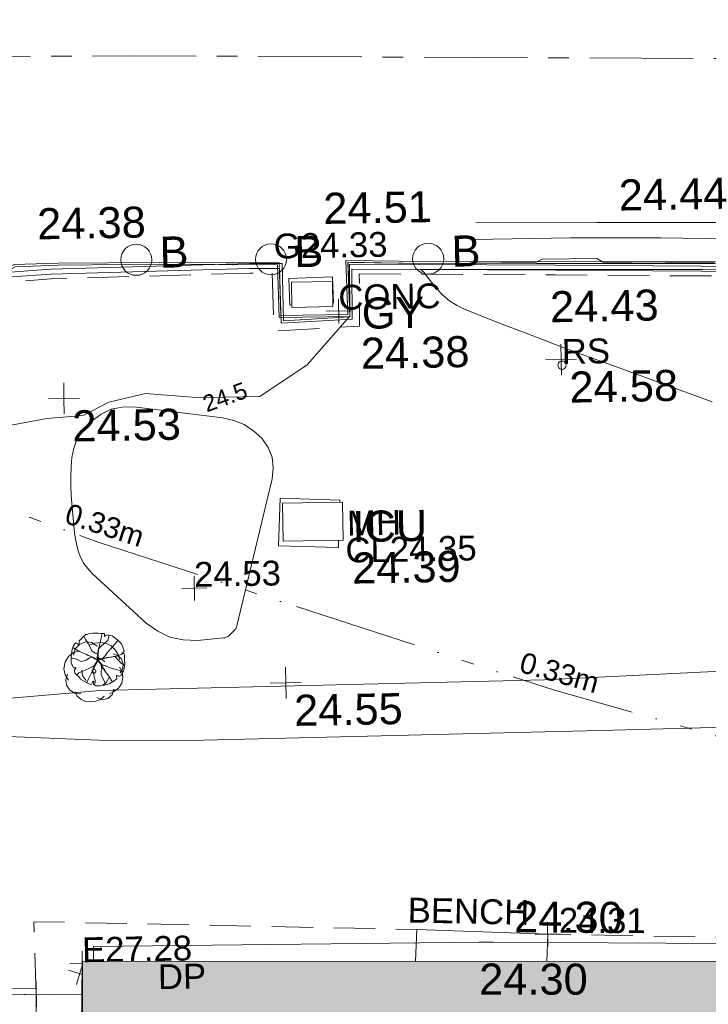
# Model space of a CAD drawing. Header units: millimetres. Extents: x -287732 to 520720, y -88450 to 287754.
# Tile 70 of 256: x -93168 to -84856, y -45549 to -33664. Entities that reach past the tile are written whole.
import ezdxf

# ---------------------------------------------------------------- set-up
doc = ezdxf.new("R2010")
doc.units = ezdxf.units.MM
for name, pattern in [('IMPORT-CENTER _6_', [2000, 1250, -250, 250, -250]), ('IMPORT-DASHED _2_', [750, 500, -250]), ('IMPORT-UG_EIR_QLB2 _2_', [2750, 1500, -300, 0, -300, 150, -300, 0, -200]), ('IMPORT-UG_ELEC_STREET LIGHTING_QLB2 _2_', [2700, 1500, -300, 0, -250, 150, -300, 0, -200])]:
    doc.linetypes.add(name, pattern=pattern)
for name, color, linetype, lineweight in [('00_TOPO_DRIVE_WAY', 7, 'Continuous', 9), ('00_TOPO_ROAD_EDGE', 7, 'Continuous', 9), ('A_RHA_Detail', 7, 'Continuous', 9), ('CHANGE_OF_SURFACE', 7, 'IMPORT-DASHED _2_', 9), ('CHANGE_OF_SURFACE_LVL', 7, 'Continuous', 9), ('Text', 7, 'Continuous', 9), ('TEXT_TXT', 7, 'Continuous', 9)]:
    doc.layers.add(name, color=color, linetype=linetype, lineweight=lineweight)
for name, color, linetype, lineweight, true_color in [('00_TOPO_EAVE', 7, 'Continuous', 9, 0x666666), ('00_TOPO_FURN_BOLLARD', 7, 'Continuous', 9, 0x666666), ('00_TOPO_KERB_BOTTOM', 1, 'Continuous', 9, 0xff0000), ('00_TOPO_KERB_TOP', 7, 'Continuous', 9, 0xa500a5), ('00_TOPO_LEVEL_SPOT', 7, 'Continuous', 9, 0x666666), ('00_TOPO_ROAD_MARKING_YELLOW_CONTINUOUS', 40, 'Continuous', 9, 0xffbf00), ('00_TOPO_SERV_GULLY', 7, 'Continuous', 9, 0x5252a5), ('00_TOPO_SERV_IC', 5, 'Continuous', 9, 0x0000ff), ('00_TOPO_TREE', 7, 'Continuous', 9, 0x666666), ('00_UAV_BUILDING_OUTLINE', 5, 'Continuous', 9, 0x0000ff), ('00_UAV_CONCRETE', 9, 'Continuous', 9, 0x808080), ('00_UAV_FORM_LINES', 7, 'Continuous', 9, 0x666666), ('01_DTM_CONTOUR_MNR', 7, 'Continuous', 9, 0xa5a552), ('01_DTM_CONTOUR_MNR_LABELS', 7, 'Continuous', 9, 0xa5a552), ('12333-PUM-2D-U-0001-C01 - Rev2_REVIT IMPORT_dwg', 7, 'Continuous', 9, 0x767676), ('A_RHA_Line', 7, 'Continuous', 9, 0x00a600), ('BENCH', 7, 'Continuous', 9, 0x00a5a5), ('BENCH_TXT', 7, 'Continuous', 9, 0x00a5a5), ('CONTOURS_MINOR', 7, 'Continuous', 9, 0x00a5a5), ('DOWNPIPE_TXT', 7, 'Continuous', 9, 0x7fbfff), ('EAVE', 3, 'Continuous', 9, 0x00ff00), ('EAVE_LVL', 3, 'Continuous', 9, 0x00ff00), ('GULLY', 7, 'Continuous', 9, 0x7fbfff), ('GULLY_LVL', 7, 'Continuous', 9, 0x7fbfff), ('KERB_BOTTOM', 7, 'Continuous', 9, 0x0000a5), ('KERB_TOP', 2, 'Continuous', 9, 0xffff00), ('MANHOLES', 7, 'Continuous', 9, 0xa50000), ('MANHOLES_LVL', 7, 'Continuous', 9, 0xa50000), ('MANHOLES_TXT', 7, 'Continuous', 9, 0xa50000), ('PUM-EIRCOMM-NOTES', 6, 'Continuous', 9, 0xff00ff), ('PUM-EIRCOMM-QLB2', 6, 'IMPORT-UG_EIR_QLB2 _2_', 9, 0xff00ff), ('ROAD_CROWNLINE', 7, 'IMPORT-CENTER _6_', 9, 0xa500a5), ('ROADSIGN', 7, 'Continuous', 9, 0x00a5a5), ('ROADSIGN_TXT', 7, 'Continuous', 9, 0x00a5a5), ('SAPLING', 120, 'Continuous', 9, 0x00ffbf), ('SPOT_HEIGHTS_LVL', 7, 'Continuous', 9, 0x00a500), ('WALL', 7, 'Continuous', 9, 0xa50000)]:
    doc.layers.add(name, color=color, linetype=linetype, lineweight=lineweight, true_color=true_color)
doc.styles.add('Arial_1', font='arial.ttf', dxfattribs={"height": 250})
doc.styles.add('Arial_3', font='arial.ttf', dxfattribs={"height": 300})
doc.styles.add('Swis721 Lt BT_1', font='swissl.ttf', dxfattribs={"height": 200})
doc.styles.add('Swis721 Lt BT_2', font='swissl.ttf', dxfattribs={"height": 375})

# ---------------------------------------------------------------- blocks, each defined once
blk = doc.blocks.new('12333-PUM-2D-U-0001-C01 - Rev2_REVIT IMPORT_dwg_MSL_Bollard_2-2077182-Site Location Plan Proposed')
at = {"layer": '00_TOPO_FURN_BOLLARD', "color": 254, "true_color": 0xcccccc}
blk.add_circle((0, 0), 62.5, dxfattribs=at)
blk = doc.blocks.new('12333-PUM-2D-U-0001-C01 - Rev2_REVIT IMPORT_dwg_MSL_Eaves_SYM_1-V18-Site Location Plan Proposed')
at = {"layer": '00_TOPO_EAVE', "color": 254, "true_color": 0xcccccc}
for p, q in [((88, -29), (-357, 116)), ((-116, -357), (93, 287))]:
    blk.add_line(p, q, dxfattribs=at)
blk = doc.blocks.new('12333-PUM-2D-U-0001-C01 - Rev2_REVIT IMPORT_dwg_MM-2077200-Site Location Plan Proposed')
at = {"layer": '00_TOPO_LEVEL_SPOT', "color": 254, "true_color": 0xcccccc, "flags": 128}
for points in [[(500, 0), (0, 0), (0, 500)], [(0, -500), (0, 0), (-500, 0)]]:
    blk.add_lwpolyline(points, dxfattribs=at)
blk = doc.blocks.new('12333-PUM-2D-U-0001-C01 - Rev2_REVIT IMPORT_dwg_CONIFEROUS_TREE-2077258-Site Location Plan Proposed')
at = {"layer": '00_TOPO_TREE', "color": 254, "true_color": 0xcccccc, "flags": 128}
for points in [[(533808733, 725515709), (533808756, 725515783), (533808807, 725515835), (533808881, 725515865), (533808955, 725515857), (533809022, 725515813)], [(533808933, 725515828), (533808992, 725515850), (533809066, 725515857), (533809133, 725515842), (533809192, 725515813), (533809236, 725515768), (533809273, 725515709), (533809288, 725515643)], [(533808667, 725515406), (533808630, 725515473), (533808615, 725515547), (533808630, 725515628), (533808674, 725515695), (533808733, 725515739), (533808807, 725515761)], [(533809007, 725515680), (533809066, 725515658), (533809111, 725515621)], [(533809214, 725515717), (533809266, 725515695), (533809310, 725515658), (533809332, 725515598), (533809325, 725515539), (533809295, 725515487)], [(533808815, 725515243), (533808741, 725515251), (533808682, 725515288), (533808645, 725515347), (533808637, 725515414), (533808659, 725515480)], [(533808881, 725515399), (533808837, 725515458), (533808830, 725515524)], [(533809288, 725515554), (533809318, 725515495), (533809325, 725515428), (533809310, 725515362), (533809273, 725515303), (533809221, 725515266), (533809162, 725515236)], [(533809155, 725515428), (533809125, 725515377), (533809081, 725515340)], [(533809096, 725515206), (533809051, 725515169), (533808992, 725515147), (533808933, 725515140), (533808874, 725515147), (533808815, 725515177), (533808770, 725515214), (533808741, 725515266)], [(533809214, 725515288), (533809192, 725515221), (533809140, 725515177), (533809074, 725515162), (533809007, 725515192)]]:
    blk.add_lwpolyline(points, dxfattribs=at)
at = {"layer": '00_TOPO_TREE', "color": 254, "true_color": 0xcccccc}
blk.add_ellipse((533808977, 725515510), major_axis=(22.8, 0), ratio=1, dxfattribs=at)
blk = doc.blocks.new('12333-PUM-2D-U-0001-C01 - Rev2_REVIT IMPORT_dwg_MGS62954_T2_Galway_ITM_3d_Rev1-2077680-Site Location Plan Proposed')
at = {"layer": '00_TOPO_DRIVE_WAY', "color": 254, "true_color": 0xcccccc, "flags": 128}
blk.add_lwpolyline([(533803407, 725513832), (533803605, 725513094), (533804094, 725512346), (533804442, 725511806), (533806658, 725511723), (533808217, 725511694)], dxfattribs=at)
at = {"layer": '00_TOPO_KERB_BOTTOM', "color": 254, "true_color": 0xcccccc, "flags": 128}
blk.add_lwpolyline([(533804577, 725517994), (533804812, 725518211), (533805068, 725518408), (533806690, 725519587), (533807115, 725519892), (533807715, 725520238), (533808102, 725520436), (533808633, 725520442), (533809850, 725520431), (533811300, 725520399), (533811309, 725519763), (533812115, 725519762), (533812103, 725520416), (533812742, 725520397), (533814401, 725520360), (533816052, 725520334), (533817869, 725520295)], dxfattribs=at)
at = {"layer": '00_TOPO_KERB_TOP', "color": 254, "true_color": 0xcccccc, "flags": 128}
blk.add_lwpolyline([(533804604, 725517955), (533804838, 725518179), (533805093, 725518363), (533806719, 725519552), (533807138, 725519867), (533807730, 725520205), (533808113, 725520408), (533808633, 725520419), (533809850, 725520408), (533811277, 725520376), (533811286, 725519739), (533812139, 725519738), (533812127, 725520392), (533812741, 725520373), (533814401, 725520336), (533816051, 725520310), (533817868, 725520271)], dxfattribs=at)
at = {"layer": '00_TOPO_ROAD_MARKING_YELLOW_CONTINUOUS', "color": 254, "true_color": 0xcccccc, "flags": 128}
for points in [[(533813680, 725520850), (533815140, 725520820), (533816850, 725520790), (533818240, 725520750), (533819590, 725520710), (533821040, 725520670), (533822970, 725520650), (533824430, 725520620), (533826350, 725520570), (533827960, 725520540), (533829590, 725520520), (533830800, 725520500), (533832030, 725520460), (533833000, 725520450), (533834200, 725520410), (533835810, 725520370), (533837030, 725520340), (533838150, 725520350)], [(533813650, 725520640), (533814820, 725520640), (533815910, 725520620), (533817240, 725520580), (533818530, 725520550), (533819310, 725520530), (533820200, 725520520), (533821180, 725520490), (533822440, 725520470), (533823630, 725520450), (533825020, 725520420), (533826330, 725520390), (533827850, 725520380), (533829160, 725520340), (533830480, 725520320), (533831590, 725520280), (533832810, 725520230), (533833810, 725520200), (533834910, 725520210), (533836300, 725520170), (533837310, 725520150), (533838570, 725520150)]]:
    blk.add_lwpolyline(points, dxfattribs=at)
at = {"layer": '00_TOPO_SERV_GULLY', "color": 254, "true_color": 0xcccccc}
for p, q in [((533811442, 725519860), (533811442, 725520164)), ((533811937, 725520164), (533811442, 725520164)), ((533811937, 725519860), (533811937, 725520164)), ((533811442, 725519860), (533811937, 725519860))]:
    blk.add_line(p, q, dxfattribs=at)
at = {"layer": '00_TOPO_SERV_IC', "color": 254, "true_color": 0xcccccc}
for p, q in [((533811290, 725517040), (533811290, 725517497)), ((533812013, 725517497), (533811290, 725517497)), ((533812013, 725517040), (533812013, 725517497)), ((533811290, 725517040), (533812013, 725517040))]:
    blk.add_line(p, q, dxfattribs=at)
at = {"layer": '00_UAV_CONCRETE', "color": 254, "true_color": 0xcccccc, "flags": 128}
blk.add_lwpolyline([(533808911, 725512013), (533808915, 725512187), (533813568, 725512160), (533813741, 725512156), (533817900, 725512058), (533818740, 725512041), (533822492, 725511969), (533823738, 725511973), (533826821, 725511986), (533828735, 725511910), (533833104, 725511739), (533833731, 725511727), (533838730, 725511631), (533838911, 725511628), (533843728, 725511578), (533846317, 725511552)], dxfattribs=at)
at = {"layer": '00_UAV_FORM_LINES', "color": 254, "true_color": 0xcccccc, "flags": 128}
blk.add_lwpolyline([(533847508, 725515984), (533844997, 725515801), (533840467, 725515665), (533838885, 725515665), (533838007, 725515563), (533837556, 725515416), (533837026, 725515177), (533836659, 725515065), (533836036, 725514998), (533834932, 725514913), (533834041, 725514881), (533830308, 725515229), (533827097, 725515645), (533826284, 725515603), (533825637, 725515528), (533820891, 725515517), (533814413, 725515311), (533809050, 725515278), (533805893, 725515062), (533803390, 725515013)], dxfattribs=at)
at = {"layer": '01_DTM_CONTOUR_MNR', "color": 254, "true_color": 0xcccccc, "flags": 128}
for points in [[(533820213, 725514737), (533815079, 725514687), (533814243, 725514683), (533809960, 725514652), (533809025, 725514679), (533806120, 725514843)], [(533807356, 725518384), (533808463, 725518570), (533808902, 725518600), (533809212, 725518753), (533809658, 725518853), (533810271, 725518794), (533810617, 725518792), (533811037, 725518790), (533811616, 725519164), (533812140, 725519740), (533812129, 725520351), (533812128, 725520392), (533812164, 725520391), (533812740, 725520373), (533812791, 725520371), (533813569, 725520354), (533813668, 725520357), (533813874, 725520353), (533814087, 725520354), (533814400, 725520353), (533814472, 725520391), (533815132, 725520384), (533815210, 725520340), (533815561, 725520324), (533815760, 725520320), (533815956, 725520320), (533816050, 725520318), (533816554, 725520308)]]:
    blk.add_lwpolyline(points, dxfattribs=at)
for name, p, xscale, yscale, zscale in [('12333-PUM-2D-U-0001-C01 - Rev2_REVIT IMPORT_dwg_MSL_Bollard_2-2077182-Site Location Plan Proposed', (533809575, 725520467), 3, 3, 3), ('12333-PUM-2D-U-0001-C01 - Rev2_REVIT IMPORT_dwg_MSL_Bollard_2-2077182-Site Location Plan Proposed', (533811201, 725520444), 3, 3, 3), ('12333-PUM-2D-U-0001-C01 - Rev2_REVIT IMPORT_dwg_MSL_Bollard_2-2077182-Site Location Plan Proposed', (533813098, 725520418), 3, 3, 3), ('12333-PUM-2D-U-0001-C01 - Rev2_REVIT IMPORT_dwg_MM-2077200-Site Location Plan Proposed', (533814681, 725519173), 0.375, 0.375, 0.375), ('12333-PUM-2D-U-0001-C01 - Rev2_REVIT IMPORT_dwg_MM-2077200-Site Location Plan Proposed', (533808673, 725518809), 0.375, 0.375, 0.375), ('12333-PUM-2D-U-0001-C01 - Rev2_REVIT IMPORT_dwg_MM-2077200-Site Location Plan Proposed', (533811290, 725515330), 0.375, 0.375, 0.375), ('12333-PUM-2D-U-0001-C01 - Rev2_REVIT IMPORT_dwg_MSL_Eaves_SYM_1-V18-Site Location Plan Proposed', (533808743, 725511865), 0.375, 0.375, 0.375)]:
    blk.add_blockref(name, p, dxfattribs=dict(xscale=xscale, yscale=yscale, zscale=zscale))
blk.add_blockref('12333-PUM-2D-U-0001-C01 - Rev2_REVIT IMPORT_dwg_CONIFEROUS_TREE-2077258-Site Location Plan Proposed', (0, 0))
at = {"layer": '00_TOPO_FURN_BOLLARD', "char_height": 375, "width": 398.91, "attachment_point": 1, "line_spacing_factor": 1.005062, "style": 'Swis721 Lt BT_2'}
for insert in [(533809857, 725520741), (533811484, 725520719), (533813381, 725520692)]:
    blk.add_mtext('B', dxfattribs=dict(at, insert=insert))
at = {"layer": '00_TOPO_KERB_BOTTOM', "color": 251, "true_color": 0x666666, "insert": (533814559, 725520000), "char_height": 375, "width": 1495.9, "attachment_point": 1, "line_spacing_factor": 1.005062, "style": 'Swis721 Lt BT_2'}
blk.add_mtext('24.43', dxfattribs=at)
at = {"layer": '00_TOPO_KERB_TOP', "color": 251, "true_color": 0x666666, "insert": (533811843, 725521235), "char_height": 375, "width": 1495.9, "attachment_point": 1, "line_spacing_factor": 1.005062, "style": 'Swis721 Lt BT_2'}
blk.add_mtext('24.51', dxfattribs=at)
at = {"layer": '00_TOPO_LEVEL_SPOT', "char_height": 375, "width": 1495.9, "attachment_point": 1, "line_spacing_factor": 1.005062, "style": 'Swis721 Lt BT_2'}
for s, insert in [('24.58', (533814776, 725519026)), ('24.53', (533808768, 725518662)), ('24.55', (533811385, 725515183))]:
    blk.add_mtext(s, dxfattribs=dict(at, insert=insert))
at = {"layer": '00_TOPO_ROAD_EDGE', "color": 251, "true_color": 0x666666, "insert": (533808386, 725521109), "char_height": 375, "width": 1495.9, "attachment_point": 1, "line_spacing_factor": 1.005062, "style": 'Swis721 Lt BT_2'}
blk.add_mtext('24.38', dxfattribs=at)
at = {"layer": '00_TOPO_ROAD_MARKING_YELLOW_CONTINUOUS', "color": 251, "true_color": 0x666666, "insert": (533815412, 725521334), "char_height": 375, "width": 1495.9, "attachment_point": 1, "line_spacing_factor": 1.005062, "style": 'Swis721 Lt BT_2'}
blk.add_mtext('24.44', dxfattribs=at)
at = {"layer": '00_TOPO_SERV_GULLY', "color": 251, "true_color": 0x666666, "char_height": 375, "attachment_point": 1, "line_spacing_factor": 1.005062, "style": 'Swis721 Lt BT_2'}
for s, insert, width in [('GY', (533812284, 725519961), 821.56), ('24.38', (533812266, 725519478), 1495.9)]:
    blk.add_mtext(s, dxfattribs=dict(at, insert=insert, width=width))
at = {"layer": '00_TOPO_SERV_IC', "color": 251, "true_color": 0x666666, "char_height": 375, "attachment_point": 1, "line_spacing_factor": 1.005062, "style": 'Swis721 Lt BT_2'}
for s, insert, width in [('ICU', (533812127, 725517389), 1021.01), ('24.39', (533812114, 725516888), 1495.9)]:
    blk.add_mtext(s, dxfattribs=dict(at, insert=insert, width=width))
at = {"layer": '00_UAV_BUILDING_OUTLINE', "color": 251, "true_color": 0x666666, "insert": (533813565, 725511901), "char_height": 375, "width": 1495.9, "attachment_point": 1, "rotation": 358.9593, "line_spacing_factor": 1.005062, "style": 'Swis721 Lt BT_2'}
blk.add_mtext('24.30', dxfattribs=at)
at = {"layer": '00_UAV_CONCRETE', "color": 251, "true_color": 0x666666, "insert": (533814002, 725512645), "char_height": 375, "width": 1495.9, "attachment_point": 1, "rotation": 358.6512, "line_spacing_factor": 1.005062, "style": 'Swis721 Lt BT_2'}
blk.add_mtext('24.30', dxfattribs=at)
at = {"layer": '01_DTM_CONTOUR_MNR_LABELS', "color": 251, "true_color": 0x666666, "insert": (533810584, 725518887), "char_height": 200, "width": 620.51, "attachment_point": 2, "rotation": 19.0007, "line_spacing_factor": 1.005062, "style": 'Swis721 Lt BT_1'}
blk.add_mtext('24.5', dxfattribs=at)
blk = doc.blocks.new('12333-PUM-2D-U-0001-C01 - Rev2_REVIT IMPORT_dwg_CIRCL-2077787-Site Location Plan Proposed')
at = {"layer": 'ROADSIGN', "color": 254, "true_color": 0xaae1e1, "flags": 128}
blk.add_lwpolyline([(475, -154), (500, 0), (475, 154), (404, 293), (293, 404), (154, 475), (0, 500), (-154, 475), (-293, 404), (-404, 293), (-475, 154), (-500, 0), (-475, -154), (-404, -293), (-293, -404), (-154, -475), (0, -500), (154, -475), (293, -404), (404, -293)], close=True, dxfattribs=at)
blk = doc.blocks.new('12333-PUM-2D-U-0001-C01 - Rev2_REVIT IMPORT_dwg_SAPLING-2077789-Site Location Plan Proposed')
at = {"layer": 'SAPLING', "color": 254, "true_color": 0xeaeaea, "flags": 128}
blk.add_lwpolyline([(-224, 233), (-205, 245), (-187, 266), (-161, 288), (-141, 304), (-126, 305), (-98, 315), (-57, 319), (-20, 318), (6, 319), (42, 315), (83, 313), (82, 297), (82, 276), (101, 288), (116, 295), (174, 283), (242, 230), (278, 193), (290, 174), (304, 144), (310, 119), (318, 96), (308, 85), (285, 71), (314, 66), (319, 51), (320, 34), (321, -19), (321, -44), (322, -58), (318, -87), (317, -88), (315, -116), (305, -145), (293, -164), (270, -199), (257, -205), (243, -206), (226, -198), (219, -196), (224, -237), (178, -270), (130, -296), (93, -307), (71, -313), (19, -319), (-18, -318), (-32, -316), (-49, -307), (-60, -296), (-61, -287), (-54, -269), (-62, -259), (-66, -259), (-71, -273), (-84, -295), (-95, -300), (-161, -268), (-214, -235), (-227, -214), (-256, -185), (-273, -169), (-281, -158), (-286, -141), (-285, -125), (-277, -110), (-266, -95), (-296, -94), (-309, -68), (-317, -55), (-325, -36), (-325, 12), (-322, 19), (-323, 24), (-325, 45), (-320, 73), (-315, 104), (-309, 132), (-295, 172), (-280, 191), (-269, 200), (-267, 201), (-257, 200), (-232, 187), (-228, 185), (-224, 190), (-226, 205)], close=True, dxfattribs=at)
for points in [[(-166, 284), (-141, 239), (-116, 194), (-94, 150), (-73, 104), (-34, 76), (-8, 68), (0, 54), (-1, 32), (-6, 5), (-10, -21), (-26, -46), (-46, -79), (-64, -125), (-67, -149), (-53, -170), (-50, -208), (-39, -250), (-40, -281), (-47, -299), (-49, -307)], [(-141, -278), (-119, -231), (-99, -191), (-77, -151), (-54, -108), (-30, -56), (-16, -32), (-3, -10), (-5, 32), (-2, 70), (4, 113), (16, 154), (31, 203), (43, 259), (53, 291), (57, 315)], [(141, 291), (122, 230), (88, 200), (45, 165), (9, 128), (6, 108), (1, 69), (4, 19), (9, -1), (27, -1), (63, 17), (86, 42), (110, 77), (150, 118), (180, 152), (219, 199), (245, 226)], [(93, -307), (57, -237), (34, -187), (35, -146), (43, -115), (41, -75), (33, -48), (18, -30), (-6, -6), (-29, 5), (-61, 27), (-94, 41), (-128, 58), (-164, 77), (-228, 106), (-260, 124), (-302, 152)], [(9, 131), (5, 117), (8, 105), (3, 84), (1, 71), (-1, 54), (-3, 38), (5, 26), (5, 14), (6, 6), (8, 1)], [(-324, 31), (-309, 22), (-261, 7), (-206, -19), (-150, -8), (-102, 21), (-73, 29), (-35, 8), (-17, 5), (13, 1), (37, 5), (73, 23)], [(-141, 64), (-110, 49), (-101, 44), (-87, 37), (-62, 29), (-46, 19), (-36, 10), (-22, 6), (-1, 4), (-3, -1), (-3, -9), (-19, 1), (-29, 5), (-44, 14), (-64, 26), (-74, 31), (-78, 29), (-97, 23), (-116, 15), (-124, 6), (-137, 0), (-152, -9), (-156, -9)], [(-145, 67), (-125, 56), (-92, 40), (-55, 25), (-29, 8)], [(-75, 109), (-57, 95), (-38, 82), (-16, 72), (-3, 63), (-1, 43), (-2, 29), (1, 17), (-3, 3), (3, -8), (14, -23), (23, -42), (33, -54), (45, -78), (54, -95), (67, -114), (89, -147)], [(-65, -125), (-58, -111), (-50, -101), (-44, -90), (-36, -73), (-29, -56), (-17, -38), (-6, -22), (-2, -12), (1, 0)], [(311, 66), (223, 37), (175, 28), (119, 21), (87, 15), (30, 6), (0, 0), (11, -30), (36, -58), (58, -71), (94, -79), (133, -97), (167, -110), (201, -119), (232, -127), (261, -136), (302, -150)], [(32, -147), (40, -130), (43, -115), (40, -101), (43, -82), (38, -68), (27, -46), (12, -30), (8, -17), (0, -8), (1, 1), (0, 12), (1, 24)], [(5, -3), (28, 1), (56, 6), (80, 12), (108, 23), (130, 23)], [(6, -1), (29, 1), (45, 5), (52, 8), (63, 11), (84, 13), (106, 18), (129, 23), (147, 27), (164, 26), (189, 31), (196, 32)], [(319, -80), (278, -48), (237, -5), (206, 27), (200, 32)], [(-259, -182), (-236, -158), (-200, -145), (-150, -124), (-53, -79), (-25, -43), (-3, -16)], [(-82, -91), (-63, -85), (-52, -80), (-43, -67), (-34, -57), (-26, -45), (-15, -30), (-8, -23), (-8, -11), (-6, -3)], [(-81, -91), (-66, -84), (-55, -82), (-47, -73), (-34, -56), (-18, -29), (-4, -16)], [(-64, -121), (-51, -97), (-40, -75), (-29, -49), (-16, -29), (-4, -16)], [(104, -84), (86, -77), (66, -73), (50, -66), (36, -58), (29, -45), (23, -36), (18, -27), (11, -15), (1, -5)], [(169, -277), (133, -215), (93, -154), (54, -99), (30, -51), (5, -18)], [(87, -77), (69, -73), (50, -69), (36, -55)], [(84, -143), (70, -119), (59, -104), (44, -80), (38, -69)]]:
    blk.add_lwpolyline(points, dxfattribs=at)
blk = doc.blocks.new('12333-PUM-2D-U-0001-C01 - Rev2_REVIT IMPORT_dwg_SPOT-2077713-Site Location Plan Proposed')
at = {"layer": 'Text', "color": 253, "true_color": 0xaaaaaa}
for p, q in [((0, 500), (0, -500)), ((-500, 0), (500, 0))]:
    blk.add_line(p, q, dxfattribs=at)
blk = doc.blocks.new('12333-PUM-2D-U-0001-C01 - Rev2_REVIT IMPORT_dwg_SPOT-V241-Site Location Plan Proposed')
at = {"layer": 'EAVE_LVL', "color": 81, "true_color": 0xaaffaa}
for p, q in [((0, 500), (0, -500)), ((-500, 0), (12, 0))]:
    blk.add_line(p, q, dxfattribs=at)
blk = doc.blocks.new('12333-PUM-2D-U-0001-C01 - Rev2_REVIT IMPORT_dwg_SPOT-2077769-Site Location Plan Proposed')
at = {"layer": 'CHANGE_OF_SURFACE_LVL', "color": 253, "true_color": 0xaaaaaa}
for p, q in [((0, 500), (0, -500)), ((-500, 0), (500, 0))]:
    blk.add_line(p, q, dxfattribs=at)
blk = doc.blocks.new('12333-PUM-2D-U-0001-C01 - Rev2_REVIT IMPORT_dwg_SPOT-2077775-Site Location Plan Proposed')
at = {"layer": 'SPOT_HEIGHTS_LVL', "color": 9, "true_color": 0xaae1aa}
for p, q in [((0, 500), (0, -500)), ((-500, 0), (500, 0))]:
    blk.add_line(p, q, dxfattribs=at)
blk = doc.blocks.new('12333-PUM-2D-U-0001-C01 - Rev2_REVIT IMPORT_dwg-1620468-Site Location Plan Proposed')
at = {"layer": 'BENCH', "color": 254, "true_color": 0xaae1e1, "flags": 128}
blk.add_lwpolyline([(173301, -103941), (173319, -103613), (171739, -103528), (171719, -103912)], dxfattribs=at)
at = {"layer": 'CHANGE_OF_SURFACE', "color": 253, "true_color": 0xaaaaaa}
blk.add_line((163502, -104215), (167133, -104232), dxfattribs=at)
at = {"layer": 'CHANGE_OF_SURFACE', "color": 253, "true_color": 0xaaaaaa, "flags": 128}
for points in [[(163527, -104194), (163571, -104158), (163058, -103529), (162744, -102921), (162495, -102317), (162353, -101420), (162346, -100288), (162525, -99565), (162603, -99217), (162926, -98675), (163464, -98064), (164359, -97311), (165840, -96308), (166461, -95918), (167003, -95624), (167464, -95598), (169861, -95573), (170131, -95579)], [(170131, -95579), (170141, -96277), (171177, -96234), (171184, -95603)], [(171184, -95603), (173550, -95658), (178831, -95785), (183544, -95854), (187956, -95938), (192833, -96027), (199591, -96151), (202560, -96142), (204458, -96213), (205488, -96227)], [(206651, -100558), (206689, -100986), (206236, -101204), (205163, -101308), (205209, -102426), (205372, -104256), (192653, -104188), (185083, -104033), (173319, -103613)], [(167133, -104232), (167119, -103354), (171739, -103528)]]:
    blk.add_lwpolyline(points, dxfattribs=at)
at = {"layer": 'CONTOURS_MINOR', "color": 254, "true_color": 0xaae1e1, "flags": 128}
blk.add_lwpolyline([(175414, -97221), (174167, -96743), (173846, -96619), (173525, -96493), (173205, -96364), (172886, -96235), (172454, -96058), (172357, -96008), (172267, -95950), (172186, -95878), (172113, -95797), (171978, -95621), (171966, -95601), (171918, -95561), (173548, -95591), (175329, -95625), (175912, -95637)], dxfattribs=at)
blk.add_lwpolyline([(169762, -97399), (169872, -97475), (169974, -97568), (170046, -97680), (170093, -97798), (170104, -97925), (170090, -98058), (169633, -99825), (169626, -99843), (169618, -99860), (169607, -99875), (169536, -99941), (169521, -99953), (169505, -99962), (169487, -99967), (169469, -99970), (169152, -99993), (168982, -99983), (168822, -99948), (168675, -99873), (168538, -99773), (167898, -99162), (167845, -99103), (167800, -99041), (167765, -98971), (167738, -98898), (167718, -98821), (167702, -98743), (167691, -98664), (167684, -98585), (167661, -98219), (167657, -98104), (167658, -97988), (167665, -97873), (167676, -97758), (167702, -97648), (167741, -97546), (167801, -97454), (167874, -97369), (167922, -97324), (168037, -97242), (168159, -97185), (168292, -97162), (168433, -97162), (169504, -97314), (169637, -97348)], close=True, dxfattribs=at)
at = {"layer": 'EAVE', "color": 81, "true_color": 0xaaffaa}
blk.add_line((167695, -103869), (167574, -107987), dxfattribs=at)
at = {"layer": 'GULLY', "color": 254, "true_color": 0xd4e9ff}
blk.add_line((170338, -95965), (170362, -95964), dxfattribs=at)
at = {"layer": 'GULLY', "color": 254, "true_color": 0xd4e9ff, "flags": 128}
blk.add_lwpolyline([(170867, -95953), (170860, -95632), (170331, -95644), (170338, -95965)], dxfattribs=at)
at = {"layer": 'KERB_BOTTOM', "color": 9, "true_color": 0xaaaae1, "flags": 128}
for points in [[(163502, -104215), (162983, -103601), (162756, -103213), (162382, -102350), (162235, -101430), (162229, -100274), (162411, -99538), (162493, -99173), (162831, -98605), (163382, -97980), (164288, -97217), (165776, -96209), (166402, -95816), (166971, -95508), (167460, -95481), (169862, -95455), (170253, -95464)], [(170253, -95464), (170258, -96153), (171059, -96120), (171066, -95483)], [(171066, -95483), (173553, -95540), (178833, -95668), (183546, -95737), (187958, -95820), (192836, -95910), (199591, -96034), (202562, -96025), (204461, -96096), (205558, -96111)]]:
    blk.add_lwpolyline(points, dxfattribs=at)
at = {"layer": 'KERB_TOP', "color": 51, "true_color": 0xffffaa, "flags": 128}
for points in [[(163502, -104215), (163527, -104194), (163010, -103561), (162693, -102945), (162440, -102333), (162296, -101425), (162289, -100282), (162470, -99552), (162549, -99196), (162880, -98641), (163424, -98023), (164324, -97265), (165809, -96260), (166433, -95868), (166988, -95568), (167462, -95541), (169861, -95516), (170222, -95524)], [(170222, -95524), (170231, -96183), (171088, -96148), (171094, -95544)], [(171094, -95544), (173551, -95601), (178832, -95728), (183545, -95797), (187957, -95881), (192834, -95970), (199591, -96094), (202561, -96085), (204459, -96156), (205535, -96171)]]:
    blk.add_lwpolyline(points, dxfattribs=at)
at = {"layer": 'MANHOLES', "color": 9, "true_color": 0xe1aaaa, "flags": 128}
for points in [[(170878, -98814), (170874, -98903), (170153, -98869), (170181, -98296)], [(170181, -98296), (170901, -98331), (170900, -98357)]]:
    blk.add_lwpolyline(points, dxfattribs=at)
at = {"layer": 'PUM-EIRCOMM-QLB2', "color": 211, "true_color": 0xffaaff, "flags": 128}
blk.add_lwpolyline([(165187, -97722), (167986, -98792), (173451, -100670), (179010, -102345), (184238, -104008)], dxfattribs=at)
at = {"layer": 'ROAD_CROWNLINE', "color": 254, "true_color": 0xe1aae1, "flags": 128}
blk.add_lwpolyline([(249006, -92725), (244453, -94206), (233556, -94383), (213354, -93698), (191428, -93433), (168463, -92924), (161119, -92830), (147820, -92659), (134837, -92304), (124391, -92018), (104167, -91620), (79168, -91355), (65619, -91289), (52756, -91112), (39914, -90847), (23027, -90603), (4970, -90095), (-7099, -89786), (-12602, -89763), (-16470, -88901), (-19410, -87266), (-21200, -85365), (-21240, -85278)], dxfattribs=at)
at = {"layer": 'WALL', "color": 9, "true_color": 0xe1aaaa, "flags": 128}
blk.add_lwpolyline([(167692, -104238), (167133, -104232), (167124, -104817)], dxfattribs=at)
for name, p in [('12333-PUM-2D-U-0001-C01 - Rev2_REVIT IMPORT_dwg_MGS62954_T2_Galway_ITM_3d_Rev1-2077680-Site Location Plan Proposed', (-533641080, -725615854)), ('12333-PUM-2D-U-0001-C01 - Rev2_REVIT IMPORT_dwg_SAPLING-2077789-Site Location Plan Proposed', (167949, -100203))]:
    blk.add_blockref(name, p)
for name, p, xscale, yscale, zscale in [('12333-PUM-2D-U-0001-C01 - Rev2_REVIT IMPORT_dwg_SPOT-2077713-Site Location Plan Proposed', (170926, -96049), 0.3, 0.3, 0.3), ('12333-PUM-2D-U-0001-C01 - Rev2_REVIT IMPORT_dwg_CIRCL-2077787-Site Location Plan Proposed', (173611, -96749), 0.1, 0.1, 0.1), ('12333-PUM-2D-U-0001-C01 - Rev2_REVIT IMPORT_dwg_SPOT-2077775-Site Location Plan Proposed', (169126, -99362), 0.3, 0.3, 0.3), ('12333-PUM-2D-U-0001-C01 - Rev2_REVIT IMPORT_dwg_SPOT-2077769-Site Location Plan Proposed', (173319, -103613), 0.3, 0.3, 0.3), ('12333-PUM-2D-U-0001-C01 - Rev2_REVIT IMPORT_dwg_SPOT-V241-Site Location Plan Proposed', (167695, -103869), 0.3, 0.3, 0.3), ('12333-PUM-2D-U-0001-C01 - Rev2_REVIT IMPORT_dwg_SPOT-2077769-Site Location Plan Proposed', (167133, -104232), 0.3, 0.3, 0.3)]:
    blk.add_blockref(name, p, dxfattribs=dict(xscale=xscale, yscale=yscale, zscale=zscale))
at = {"layer": 'BENCH_TXT', "insert": (171640, -103142), "char_height": 300, "width": 1748.27, "attachment_point": 1, "rotation": 357.8372, "line_spacing_factor": 0.941778, "style": 'Arial_3'}
blk.add_mtext('BENCH', dxfattribs=at)
at = {"layer": 'CHANGE_OF_SURFACE_LVL', "insert": (173459, -103298), "char_height": 300, "width": 1256.11, "attachment_point": 1, "rotation": 358.7319, "line_spacing_factor": 0.941778, "style": 'Arial_3'}
blk.add_mtext('24.31', dxfattribs=at)
at = {"layer": 'DOWNPIPE_TXT', "insert": (168605, -103895), "char_height": 300, "width": 694.17, "attachment_point": 1, "line_spacing_factor": 0.941778, "style": 'Arial_3'}
blk.add_mtext('DP', dxfattribs=at)
at = {"layer": 'EAVE_LVL', "insert": (167695, -103554), "char_height": 300, "width": 1590.34, "attachment_point": 1, "line_spacing_factor": 0.941778, "style": 'Arial_3'}
blk.add_mtext('E27.28', dxfattribs=at)
at = {"layer": 'GULLY_LVL', "insert": (170156, -95102), "char_height": 300, "width": 1645.43, "attachment_point": 1, "line_spacing_factor": 0.941778, "style": 'Arial_3'}
blk.add_mtext('G24.33', dxfattribs=at)
at = {"layer": 'MANHOLES_LVL', "insert": (170958, -98786), "char_height": 300, "width": 1895.19, "attachment_point": 1, "line_spacing_factor": 0.941778, "style": 'Arial_3'}
blk.add_mtext('CL24.35', dxfattribs=at)
at = {"layer": 'MANHOLES_TXT', "insert": (170983, -98460), "char_height": 300, "width": 774.97, "attachment_point": 1, "line_spacing_factor": 0.941778, "style": 'Arial_3'}
blk.add_mtext('MH', dxfattribs=at)
at = {"layer": 'PUM-EIRCOMM-NOTES', "char_height": 250, "width": 1160.03, "attachment_point": 2, "line_spacing_factor": 0.941778, "style": 'Arial_1'}
for insert, rotation in [((168099, -98464), 341.0352), ((173552, -100338), 343.2318)]:
    blk.add_mtext('0.33m', dxfattribs=dict(at, insert=insert, rotation=rotation))
at = {"layer": 'ROADSIGN_TXT', "insert": (173611, -96434), "char_height": 300, "width": 694.17, "attachment_point": 1, "line_spacing_factor": 0.941778, "style": 'Arial_3'}
blk.add_mtext('RS', dxfattribs=at)
at = {"layer": 'SPOT_HEIGHTS_LVL', "insert": (169126, -99047), "char_height": 300, "width": 1256.11, "attachment_point": 1, "line_spacing_factor": 0.941778, "style": 'Arial_3'}
blk.add_mtext('24.53', dxfattribs=at)
at = {"layer": 'TEXT_TXT', "insert": (170926, -95734), "char_height": 300, "width": 1469.14, "attachment_point": 1, "line_spacing_factor": 0.941778, "style": 'Arial_3'}
blk.add_mtext('CONC', dxfattribs=at)

msp = doc.modelspace()

# ---------------------------------------------------------------- hatches: boundary and pattern name
at = {"layer": 'A_RHA_Detail', "true_color": 0xc0c0c0}
h = msp.add_hatch(color=9, dxfattribs=at)
h.paths.add_polyline_path([(-80881, -68503), (-80401, -68483), (-80401, -62985), (-24475, -63009), (-24456, -50840), (-36623, -50832), (-36623, -44229), (-50959, -44218), (-50959, -42574), (-54564, -42571), (-54566, -45054), (-92409, -45027), (-92412, -49202), (-100062, -49202), (-100052, -64853), (-86121, -64853), (-86092, -62958), (-84861, -62958), (-84855, -68240), (-80871, -68240)])
h.paths.add_polyline_path([(-137239, -68462), (-132720, -68433), (-132847, -62850), (-130455, -62917), (-130498, -61356), (-117581, -61423), (-117492, -49184), (-125137, -49178), (-125134, -45033), (-163007, -45006), (-163007, -44090), (-163124, -44090), (-163123, -42384), (-166564, -42384), (-166565, -44044), (-193158, -44025), (-193195, -62864), (-137270, -62917), (-137254, -65680)])
h.paths.add_polyline_path([(120311, -32334), (120312, -31611), (133451, -31638), (133469, -19718), (121296, -19692), (121320, -8191), (112277, -8172), (112263, -14811), (78286, -14740), (78293, -8167), (75242, -8161), (69356, -8153), (69354, -9157), (68373, -9155), (68373, -13706), (69334, -13708), (69325, -16250), (66623, -16250), (66620, -17995), (65989, -17995), (65985, -19731), (57152, -19712), (57127, -31560), (70278, -31587), (70278, -32272), (78264, -32285), (78267, -31020), (112336, -31091), (112336, -32318), (119781, -32333)])
h.paths.add_polyline_path([(7504, -1791), (15482, -674), (15484, 148), (56188, 206), (56156, 14338), (18017, 14236), (17968, 34313), (21727, 34324), (21709, 40608), (18010, 40608), (17996, 45484), (9770, 45421), (3966, 45447), (3985, 14177), (1023, 14177), (-277, 14191), (-232, 5968), (-226, 194), (553, 183), (7478, 143), (7489, -674)])
h.paths.add_polyline_path([(77756, 53), (77730, 1700), (94464, 1660), (94606, 17991), (88810, 18015), (88800, 14437), (69414, 14458), (69377, 100), (75242, 67)])
h.paths.add_polyline_path([(61252, 46454), (105775, 46473), (105768, 61853), (92285, 61853), (92309, 65784), (96107, 65768), (96060, 75209), (101085, 75072), (104988, 74765), (108404, 74364), (112009, 73787), (115645, 73050), (116891, 72762), (120209, 71893), (120865, 71704), (124136, 70670), (127436, 69481), (127820, 69395), (128274, 69332), (128732, 69307), (129190, 69320), (129645, 69372), (130095, 69461), (130535, 69588), (130963, 69751), (131376, 69950), (131771, 70182), (132163, 70461), (132496, 70742), (132821, 71065), (133117, 71414), (133384, 71787), (133617, 72179), (133817, 72591), (133983, 73018), (134112, 73458), (134204, 73907), (134258, 74362), (134273, 74820), (134251, 75277), (134190, 75731), (134091, 76179), (133955, 76617), (133783, 77041), (133576, 77450), (133336, 77840), (133064, 78209), (132762, 78554), (132432, 78872), (132077, 79161), (131698, 79420), (131300, 79646), (131094, 79746), (132146, 83110), (122788, 86283), (121604, 82800), (117096, 83871), (116842, 83526), (116121, 91222), (110238, 91274), (110194, 90435), (104988, 90486), (104973, 94310), (103746, 94310), (103840, 122852), (96365, 122932), (96350, 123952), (104556, 123902), (104607, 120249), (125503, 120134), (125662, 137657), (114480, 137699), (114382, 129150), (104644, 129188), (104578, 126217), (101184, 126159), (101265, 135959), (89967, 135989), (89928, 125824), (93631, 125841), (93581, 122932), (88697, 122905), (88679, 95739), (86378, 95739), (86378, 96178), (83280, 96201), (83274, 95736), (70170, 95733), (70166, 96272), (66675, 96257), (66655, 95756), (65785, 95756), (65888, 117471), (53473, 117488), (53434, 98570), (40649, 98570), (40610, 94406), (38854, 94410), (38849, 89464), (40612, 89518), (40665, 86258), (38372, 86306), (38370, 76901), (50938, 76944), (50923, 74599), (56485, 74589), (56485, 75195), (92465, 75233), (92646, 71767), (89811, 69363), (85313, 69361), (85313, 66907), (75210, 66903), (75210, 63816), (70819, 63816), (70819, 64253), (69457, 64253), (69456, 66902), (61303, 66899), (61305, 63970), (70500, 63970), (70500, 61853), (61246, 61849), (61252, 46656)])
h.paths.add_polyline_path([(-17153, 48569), (-17153, 60770), (-29363, 60775), (-29363, 67399), (-43507, 67405), (-43489, 69093), (-45766, 69109), (-45794, 67405), (-47272, 67404), (-47272, 66455), (-86005, 66469), (-86007, 60522), (-92663, 60522), (-92665, 50184), (-79752, 50180), (-79752, 48591), (-17158, 48569)])
h.paths.add_polyline_path([(-201056, 48629), (-138378, 48635), (-138378, 50133), (-125468, 50134), (-125469, 60566), (-132187, 60566), (-132187, 66533), (-170643, 66806), (-170643, 67739), (-200340, 67489), (-200349, 60828), (-201058, 60828), (-201057, 51102)])
h.paths.add_polyline_path([(-240052, 54769), (-239444, 54811), (-239187, 54842), (-238765, 54941), (-238382, 55122), (-237990, 55355), (-237269, 55936), (-237032, 56226), (-236793, 56569), (-236555, 57004), (-236433, 57267), (-236300, 57753), (-236251, 58017), (-236236, 58516), (-236233, 58988), (-236214, 59823), (-236364, 59821), (-236634, 60698), (-236392, 61432), (-236225, 61435), (-236202, 62638), (-232564, 62639), (-232564, 63049), (-232732, 63049), (-232860, 63458), (-232732, 63914), (-232561, 63914), (-232515, 70598), (-240629, 70599), (-240630, 72351), (-246413, 72347), (-246413, 70616), (-254450, 70619), (-254455, 70754), (-254470, 73192), (-263883, 73268), (-263902, 68261), (-263715, 68260), (-263553, 67820), (-263719, 67392), (-263914, 67392), (-263957, 58634), (-260181, 58611), (-260192, 56354), (-257185, 56339), (-257213, 57093), (-257339, 57093), (-257471, 57532), (-257339, 58062), (-257203, 58064), (-257174, 58599), (-256478, 58575), (-256478, 58789), (-256013, 58912), (-255397, 58781), (-255397, 58596), (-243810, 58586), (-243805, 58352), (-243741, 57885), (-243619, 57422), (-243424, 56944), (-243247, 56608), (-243003, 56250), (-242732, 55933), (-242372, 55603), (-242141, 55425), (-241805, 55217), (-241529, 55077), (-241101, 54917), (-240836, 54841), (-240453, 54789), (-240219, 54777)])
h.paths.add_polyline_path([(40277, 59895), (40329, 69197), (36589, 69218), (36619, 74674), (32264, 74687), (32233, 69156), (11917, 69270), (11967, 78219), (29088, 78123), (29143, 88141), (15719, 88216), (15733, 90590), (4594, 90652), (4525, 78265), (10097, 78234), (10077, 74773), (4548, 74804), (4466, 60107), (19126, 60025), (19140, 62528), (31739, 62457), (31725, 59943), (38370, 59906)])
h.paths.add_polyline_path([(-246083, 72334), (-246083, 72334), (-246208, 72334)])
h.paths.add_polyline_path([(-114575, 112178), (-114575, 112178), (-114707, 115802)])
h.paths.add_polyline_path([(-154700, 101760), (-114382, 101776), (-114382, 106927), (-113756, 106927), (-113758, 111847), (-114432, 111847), (-114432, 112178), (-114575, 112178), (-114579, 121707), (-123057, 121707), (-123069, 156453), (-119381, 156454), (-119381, 160166), (-115501, 160167), (-115503, 166207), (-132412, 166600), (-132412, 166666), (-135275, 166665), (-135275, 166628), (-135911, 166628), (-135911, 166352), (-152521, 166346), (-152518, 159143), (-150699, 159118), (-150759, 122561), (-151059, 122561), (-151061, 121302), (-154138, 121373), (-154138, 121865), (-154704, 121867), (-154689, 119352), (-154746, 119352), (-154746, 118722), (-160794, 118749), (-160794, 119411), (-163852, 119422), (-163855, 118762), (-167569, 118779), (-166635, 124395), (-166930, 124500), (-167569, 124708), (-168028, 124841), (-168631, 124991), (-169238, 125117), (-169850, 125220), (-170466, 125298), (-171089, 125352), (-171704, 125381), (-172325, 125386), (-172782, 125375), (-173402, 125337), (-174110, 125263), (-174634, 125190), (-175245, 125081), (-176047, 124896), (-176665, 124725), (-177045, 124609), (-177632, 124405), (-176665, 118819), (-177559, 118822), (-177662, 125263), (-176365, 126543), (-159462, 126320), (-157058, 128609), (-157061, 136153), (-158639, 137740), (-159352, 137740), (-161634, 140201), (-168728, 140257), (-171035, 137943), (-174184, 137943), (-176460, 140292), (-177342, 140292), (-177342, 140358), (-183429, 140356), (-185922, 137917), (-185922, 131757), (-186907, 131757), (-187725, 130810), (-187724, 127376), (-186481, 126305), (-186479, 122327), (-185176, 121059), (-180304, 121059), (-180304, 118802), (-193555, 118802), (-193555, 133118), (-192594, 133118), (-192594, 134201), (-192225, 134201), (-192226, 136615), (-192595, 136615), (-192595, 137734), (-193589, 137734), (-193589, 147475), (-193163, 147493), (-192766, 147531), (-192360, 147590), (-192200, 147617), (-191883, 147683), (-191569, 147762), (-191258, 147853), (-190829, 148002), (-190648, 148071), (-190350, 148198), (-190057, 148336), (-189770, 148486), (-189405, 148698), (-189133, 148873), (-188868, 149059), (-188610, 149255), (-188355, 149465), (-188080, 149714), (-187885, 149902), (-187546, 150266), (-187446, 150378), (-187241, 150629), (-187046, 150888), (-186862, 151154), (-186546, 151670), (-186524, 151707), (-163675, 151670), (-163688, 148134), (-157304, 148136), (-157304, 155760), (-157557, 155765), (-157556, 166678), (-187009, 166700), (-187013, 162054), (-188707, 162045), (-188706, 155022), (-188738, 154651), (-188799, 154283), (-188857, 154035), (-188966, 153679), (-189103, 153333), (-189266, 152998), (-189455, 152677), (-189645, 152421), (-189917, 152104), (-190213, 151809), (-190531, 151539), (-190869, 151294), (-191225, 151076), (-191598, 150887), (-192093, 150683), (-192519, 150562), (-192904, 150482), (-193187, 150441), (-193594, 150407), (-193595, 151460), (-205369, 151455), (-205354, 113350), (-207187, 113349), (-207184, 105991), (-205313, 105991), (-205311, 101770), (-175489, 101781), (-175489, 110890), (-154703, 110898), (-154700, 102692)])
h.paths.add_polyline_path([(193736, 113048), (208865, 114991), (208976, 114127), (216448, 115086), (216039, 118272), (232649, 120405), (233426, 114352), (240632, 115278), (239855, 121330), (256407, 123456), (257092, 118089), (264572, 119041), (261878, 138525), (259179, 138222), (259197, 137439), (254686, 136897), (255413, 131315), (240853, 129522), (239771, 137919), (240650, 138010), (240062, 142777), (239166, 142685), (237631, 151018), (266173, 154561), (271297, 142612), (276532, 144861), (274942, 148528), (302075, 160135), (300216, 164320), (301528, 164907), (300405, 167478), (299017, 166946), (295627, 174519), (294333, 177537), (287289, 174519), (289428, 169661), (272957, 162557), (271943, 164897), (267016, 162764), (268502, 159357), (265200, 157946), (226856, 153147), (227510, 148852), (228281, 141179), (227302, 141050), (227895, 136433), (228749, 136524), (229602, 128024), (217691, 126494), (217642, 126874), (215139, 126553), (215195, 126113), (215016, 126090), (214841, 127450), (192259, 124549), (193486, 114991)])
h.paths.add_polyline_path([(-78076, 117606), (-78076, 117610), (-78070, 129486), (-74723, 129478), (-74723, 125436), (-48016, 125380), (-47997, 135873), (-61198, 135902), (-74715, 135924), (-74724, 131865), (-78070, 131873), (-78063, 149550), (-58292, 149542), (-58292, 148946), (-37708, 148938), (-37703, 159740), (-44148, 159743), (-44148, 162961), (-49830, 162961), (-49831, 160632), (-78494, 160644), (-78494, 161615), (-78739, 161615), (-78692, 168188), (-90845, 168127), (-90963, 152687), (-89065, 152686), (-89080, 117610), (-78375, 117606)])
h.paths.add_polyline_path([(69255, 129236), (69260, 136168), (86068, 136131), (86009, 164703), (58790, 164724), (58790, 170119), (54460, 170122), (54457, 166153), (47042, 166159), (47041, 164669), (39173, 164675), (39173, 164079), (17015, 164095), (17002, 147267), (12660, 147267), (12654, 139138), (17031, 139135), (17025, 129935), (39191, 129919), (39191, 129258), (69014, 129236)])
h.paths.add_polyline_path([(39266, 139468), (33051, 139484), (33088, 153428), (39278, 153412), (39278, 152830), (43058, 152820), (43025, 140093), (39267, 140093)])
h.paths.add_polyline_path([(1980, 189123), (18699, 189180), (18678, 195254), (24349, 195273), (24335, 199551), (28830, 199566), (28798, 208816), (24335, 208806), (24334, 209113), (16812, 209088), (16807, 208844), (6772, 208809), (6797, 201489), (-8471, 201437), (-8471, 200429), (-11856, 200418), (-11824, 190892), (-7615, 190907), (-7615, 190171), (-4609, 190169), (-4608, 190917), (1973, 190939), (1977, 189837)])
h.paths.add_polyline_path([(-20506, 190640), (-20122, 206347), (-41550, 207015), (-41462, 210450), (-31391, 210152), (-31079, 223863), (-44305, 224231), (-44491, 211866), (-47510, 211943), (-47723, 203659), (-47076, 203635), (-47175, 199532), (-46801, 199520), (-46874, 195479), (-44600, 195425), (-44686, 192243), (-38074, 192136), (-38104, 191127), (-21538, 190669)])
h.paths.add_polyline_path([(16801, 195962), (9657, 196015), (9644, 199514), (11632, 199486), (11632, 203322), (16807, 203391), (16801, 195984)])
h.paths.add_polyline_path([(122085, 200536), (122088, 206386), (125211, 206386), (125211, 206646), (126203, 206646), (126203, 207041), (130401, 206979), (130444, 209883), (126203, 209946), (126203, 214624), (127365, 214624), (127365, 225380), (126160, 225380), (126207, 241475), (119483, 241496), (119479, 246182), (109944, 246175), (109953, 233033), (115001, 233033), (115000, 208653), (112026, 208653), (112024, 200539), (122025, 200536)])
h.paths.add_polyline_path([(30087, 200987), (38031, 201029), (38031, 202923), (38110, 202923), (38067, 208828), (38013, 208828), (38012, 209013), (30045, 208970), (30077, 202923)])
h.paths.add_polyline_path([(195986, 205662), (202897, 206052), (202677, 209946), (195766, 209555)])
h.paths.add_polyline_path([(-91652, 206393), (-79454, 206433), (-79629, 238246), (-68904, 238215), (-68919, 246313), (-68919, 246314), (-68757, 246313), (-68755, 246639), (-79620, 246651), (-79607, 247344), (-82155, 247318), (-82155, 247488), (-91641, 247473), (-91639, 246846), (-131470, 246641), (-131470, 250160), (-142857, 250177), (-142864, 246220), (-165119, 246272), (-165040, 253908), (-178677, 253930), (-178700, 238177), (-138599, 238209), (-138548, 206628), (-126647, 206572), (-126667, 234826), (-124963, 234826), (-124969, 234688), (-91596, 234664), (-91651, 207156)])
h.paths.add_polyline_path([(142124, 209114), (152768, 209127), (152745, 227013), (142101, 226999), (142122, 210583)])
h.paths.add_polyline_path([(168999, 209275), (169027, 226860), (161687, 226877), (161648, 209291), (168847, 209275)])
h.paths.add_polyline_path([(49761, 218477), (49794, 223316), (41274, 223363), (41274, 223291), (32187, 223352), (32202, 225553), (20082, 225635), (20035, 218708), (31566, 218630), (31566, 218599), (49750, 218477)])
h.paths.add_polyline_path([(162362, 234154), (162367, 241590), (135261, 241631), (135249, 234198), (160249, 234157)])
h.paths.add_polyline_path([(176459, 246710), (176516, 252173), (168884, 252253), (168935, 257069), (164355, 257117), (164296, 251512), (164417, 251511), (164368, 246837), (171460, 246762)])

# ---------------------------------------------------------------- linework, layer by layer
at = {"layer": 'A_RHA_Line', "color": 7}
for p, q in [((-92409, -45027), (-92412, -49202)), ((-54566, -45054), (-92409, -45027))]:
    msp.add_line(p, q, dxfattribs=at)

# ---------------------------------------------------------------- block references
at = {"layer": '12333-PUM-2D-U-0001-C01 - Rev2_REVIT IMPORT_dwg', "color": 254, "linetype": 'IMPORT-UG_ELEC_STREET LIGHTING_QLB2 _2_', "true_color": 0xffd4d4, "rotation": 0.9999999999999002}
msp.add_blockref('12333-PUM-2D-U-0001-C01 - Rev2_REVIT IMPORT_dwg-1620468-Site Location Plan Proposed', (-261895, 55870), dxfattribs=at)

doc.saveas('drawing.dxf')
